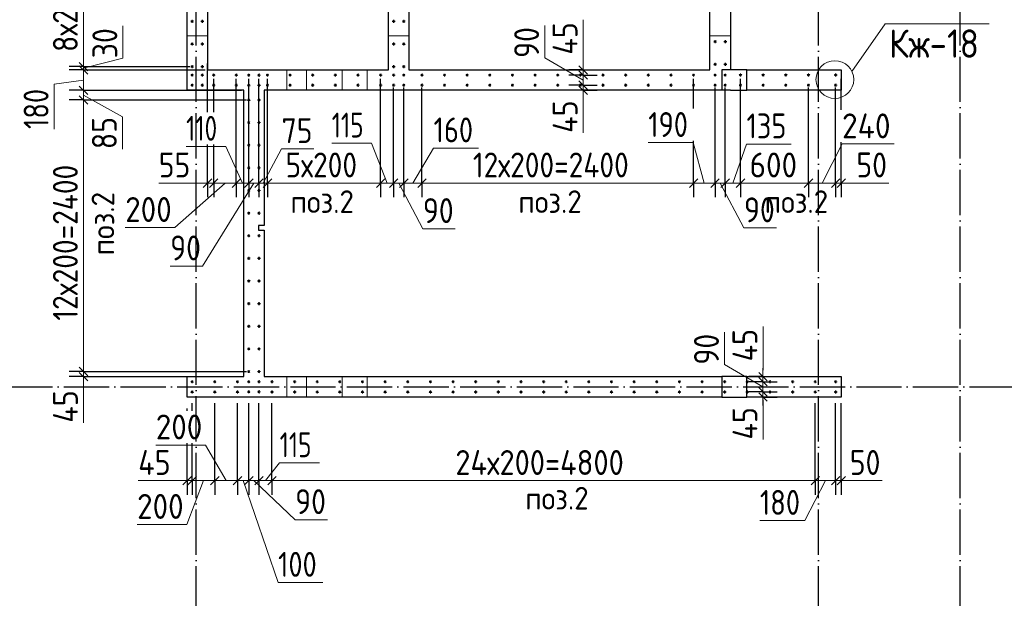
# Model space of a CAD drawing. Header units: millimetres. Extents: x -49773 to 2322955, y -3321 to 58485.
# Tile 208 of 256: x 895046 to 903746, y 38653 to 43765. Entities that reach past the tile are written whole.
import ezdxf

# ---------------------------------------------------------------- set-up
doc = ezdxf.new("R2010")
doc.units = ezdxf.units.MM
for name, pattern in [('______11', [500, 400, -50, 0, -50]), ('______2', [270, 200, -70]), ('______5', [1100, 800, -100, 100, -100])]:
    doc.linetypes.add(name, pattern=pattern)
for name, color, linetype, lineweight in [('Standard', 7, 'Continuous', 25), ('Арм.стержн. вертикальными 1', 22, 'Continuous', 35), ('Обозначение разреза_ общее', 7, 'Continuous', 25), ('Размерная линия_ общее', 7, 'Continuous', 13), ('Стена_ общее', 7, 'Continuous', 35)]:
    doc.layers.add(name, color=color, linetype=linetype, lineweight=lineweight)
doc.layers.add('Осевая линия_ общее', color=7, linetype='______5', lineweight=13, true_color=0xa0a0a0)
doc.styles.add('ISOCPEUR', font='txt')

msp = doc.modelspace()

# ---------------------------------------------------------------- linework, layer by layer
at = {"layer": 'Арм.стержн. вертикальными 1', "color": 4, "linetype": 'Continuous', "lineweight": 50, "transparency": 33554687}
for centre in [(896570.5, 43750.7), (896660.1, 43750.7), (898350.5, 43750.7), (898440.1, 43750.7), (896570.5, 43550.7), (896660.1, 43550.7), (898350.5, 43550.7), (898440.1, 43550.7), (901191, 43571.2), (901280.6, 43571.2), (896570.5, 43350.7), (896660.1, 43350.7), (898350.5, 43350.7), (898440.1, 43350.7), (901191, 43371.2), (901280.6, 43371.2), (896570.5, 43275.7), (896660.1, 43275.7), (896760.6, 43275.7), (896960.6, 43275.7), (897071, 43275.2), (897160.6, 43275.2), (897235.6, 43275.7), (897435.6, 43275.7), (897635.6, 43275.7), (897835.6, 43275.7), (898035.6, 43275.7), (898235.6, 43275.7), (898350.5, 43275.7), (898440.1, 43275.7), (898600.6, 43275.7), (898800.6, 43275.7), (899000.6, 43275.7), (899200.6, 43275.7), (899400.6, 43275.7), (899600.6, 43275.7), (899800.6, 43275.7), (900000.6, 43275.7), (900200.6, 43275.7), (900400.6, 43275.7), (900600.6, 43275.7), (900800.6, 43275.7), (901000.6, 43275.7), (901190.5, 43275.7), (901280.1, 43275.7), (901415.6, 43276.2), (901615.6, 43276.2), (901815.6, 43276.2), (902015.6, 43276.2), (902255.6, 43276.2), (896570.5, 43186.2), (896660.1, 43186.2), (896760.6, 43186.2), (896960.6, 43186.2), (897071, 43185.7), (897160.6, 43185.7), (897235.6, 43186.2), (897435.6, 43186.2), (897635.6, 43186.2), (897835.6, 43186.2), (898035.6, 43186.2), (898235.6, 43186.2), (898350.5, 43186.2), (898440.1, 43186.2), (898600.6, 43186.2), (898800.6, 43186.2), (899000.6, 43186.2), (899200.6, 43186.2), (899400.6, 43186.2), (899600.6, 43186.2), (899800.6, 43186.2), (900000.6, 43186.2), (900200.6, 43186.2), (900400.6, 43186.2), (900600.6, 43186.2), (900800.6, 43186.2), (901000.6, 43186.2), (901190.5, 43186.2), (901280.1, 43186.2), (901415.6, 43186.2), (901615.6, 43186.2), (901815.6, 43186.2), (902015.6, 43186.2), (902255.6, 43186.2), (897070.6, 43056.2), (897160.6, 43056.2), (897070.6, 42856.2), (897160.6, 42856.2), (897070.6, 42656.2), (897160.6, 42656.2), (897070.6, 42456.2), (897160.6, 42456.2), (897070.6, 42256.2), (897160.6, 42256.2), (897070.6, 42056.2), (897160.6, 42056.2), (897070.6, 41856.2), (897160.6, 41856.2), (897070.6, 41656.2), (897160.6, 41656.2), (897070.6, 41456.2), (897160.6, 41456.2), (897070.6, 41256.2), (897160.6, 41256.2), (897070.6, 41056.2), (897160.6, 41056.2), (897070.6, 40856.2), (897160.6, 40856.2), (897070.6, 40656.2), (897160.6, 40656.2), (896570.6, 40566.2), (896770.6, 40566.2), (896970.6, 40566.2), (897071, 40566.2), (897160.6, 40566.2), (897275.6, 40566.2), (897475.6, 40566.2), (897675.6, 40566.2), (897875.6, 40566.2), (898075.6, 40566.2), (898275.6, 40566.2), (898475.6, 40566.2), (898675.6, 40566.2), (898875.6, 40566.2), (899075.6, 40566.2), (899275.6, 40566.2), (899475.6, 40566.2), (899675.6, 40566.2), (899875.6, 40566.2), (900075.6, 40566.2), (900275.6, 40566.2), (900475.6, 40566.2), (900675.6, 40566.2), (900875.6, 40566.2), (901075.6, 40566.2), (901275.6, 40566.2), (901475.6, 40566.2), (901675.6, 40566.2), (901875.6, 40566.2), (902075.6, 40566.2), (902255.6, 40566.2), (896570.6, 40476.2), (896770.6, 40476.2), (896970.6, 40476.2), (897071, 40476.7), (897160.6, 40476.7), (897275.6, 40476.2), (897475.6, 40476.2), (897675.6, 40476.2), (897875.6, 40476.2), (898075.6, 40476.2), (898275.6, 40476.2), (898475.6, 40476.2), (898675.6, 40476.2), (898875.6, 40476.2), (899075.6, 40476.2), (899275.6, 40476.2), (899475.6, 40476.2), (899675.6, 40476.2), (899875.6, 40476.2), (900075.6, 40476.2), (900275.6, 40476.2), (900475.6, 40476.2), (900675.6, 40476.2), (900875.6, 40476.2), (901075.6, 40476.2), (901275.6, 40476.2), (901475.6, 40476.2), (901675.6, 40476.2), (901875.6, 40476.2), (902075.6, 40476.2), (902255.6, 40476.2)]:
    msp.add_circle(centre, 5, dxfattribs=at)
at = {"layer": 'Обозначение разреза_ общее', "color": 7, "linetype": 'Continuous', "lineweight": 13, "transparency": 33554687}
msp.add_lwpolyline([(902400.2, 43306.4), (902692.2, 43728.5), (903612.2, 43728.5)], dxfattribs=at)
msp.add_circle((902248.9, 43236.4), 166.7, dxfattribs=at)
at = {"layer": 'Осевая линия_ общее', "color": 253, "linetype": '______11', "lineweight": -3, "true_color": 0xa0a0a0, "transparency": 33554687}
for p, q in [((896605.6, 33536.2), (896605.6, 56311.2)), ((902105.6, 33536.2), (902105.6, 56311.2)), ((903355.6, 33536.2), (903355.6, 48821.2)), ((885435.6, 40521.2), (906775.6, 40521.2))]:
    msp.add_line(p, q, dxfattribs=at)
at = {"layer": 'Размерная линия_ общее', "color": 7, "linetype": 'Continuous', "lineweight": 13, "transparency": 33554687}
for p, q in [((900025.1, 43456.2), (900025.1, 43764.2)), ((895959, 43424.2), (895959, 43710.2)), ((899685.4, 43427.6), (899685.4, 43713.6)), ((895609.9, 43336), (895959, 43424.2)), ((900024.7, 43231.4), (899685.4, 43427.6)), ((900024.7, 43298.7), (900025.1, 43456.2)), ((895609.9, 43350.7), (895609.9, 43321.2)), ((900024.7, 43321.2), (900024.7, 43396.2)), ((895609.9, 43321.2), (895609.9, 43141.2)), ((900024.7, 43276.2), (900024.7, 43321.2)), ((900024.7, 43186.7), (900024.7, 43276.2)), ((895609.9, 43231.2), (895351.3, 43195.2)), ((895351.3, 43195.2), (895351.3, 42799.2)), ((900024.7, 43141.2), (900024.7, 43186.7)), ((900024.7, 43163.9), (900025.4, 43073.5)), ((895609.9, 43141.2), (895609.9, 43056.2)), ((895609.9, 43098.7), (895954.5, 42907.2)), ((900024.7, 43141.2), (900024.7, 43066.2)), ((900025.4, 43073.5), (900025.4, 42765.5)), ((895609.9, 43056.2), (895609.9, 40656.2)), ((895954.5, 42907.2), (895954.5, 42621.2)), ((896868.8, 42645.3), (896516.8, 42645.3)), ((897015.8, 42321.5), (896868.8, 42645.3)), ((898155.4, 42674.1), (897803.4, 42674.1)), ((898293, 42321.5), (898155.4, 42674.1)), ((898520.3, 42321.5), (898703.4, 42631.4)), ((898703.4, 42631.4), (899099.4, 42631.4)), ((900995.9, 42679), (900599.9, 42679)), ((901095.5, 42321.5), (900995.9, 42679)), ((901347.8, 42321.5), (901468.1, 42666.7)), ((901468.1, 42666.7), (901864.1, 42666.7)), ((902135.6, 42321.5), (902312.1, 42667)), ((902312.1, 42667), (902774.1, 42667)), ((897198.1, 42321.5), (897360.4, 42625)), ((897360.4, 42625), (897646.4, 42625)), ((896561.1, 42321.4), (896275.1, 42321.4)), ((896860.6, 42321.5), (896418.7, 41928)), ((896733.1, 42321.5), (896561.1, 42321.4)), ((896705.6, 42321.5), (896630.6, 42321.5)), ((897115.8, 42321.5), (896662, 41588.6)), ((896705.6, 42321.5), (896760.6, 42321.5)), ((896760.6, 42321.5), (896960.6, 42321.5)), ((896960.6, 42321.5), (897071, 42321.5)), ((897071, 42321.5), (897160.6, 42321.5)), ((897160.6, 42321.5), (897235.6, 42321.5)), ((897235.6, 42321.5), (898235.6, 42321.5)), ((898235.6, 42321.5), (898350.5, 42321.5)), ((898350.5, 42321.5), (898440.1, 42321.5)), ((898395.3, 42321.5), (898608.8, 41918.5)), ((898440.1, 42321.5), (898600.6, 42321.5)), ((898600.6, 42321.5), (901000.6, 42321.5)), ((901000.6, 42321.5), (901190.5, 42321.5)), ((901190.5, 42321.5), (901280.1, 42321.5)), ((901235.3, 42321.5), (901445.8, 41925.2)), ((901280.1, 42321.5), (901415.6, 42321.5)), ((901415.6, 42321.5), (902015.6, 42321.5)), ((902015.6, 42321.5), (902255.6, 42321.5)), ((902255.6, 42321.5), (902305.6, 42321.5)), ((902280.6, 42321.5), (902439.1, 42321.8)), ((902305.6, 42321.5), (902380.6, 42321.5)), ((902439.1, 42321.8), (902725, 42321.8)), ((896418.7, 41928), (895978.7, 41928)), ((898608.8, 41918.5), (898894.8, 41918.5)), ((901445.8, 41925.2), (901731.8, 41925.2)), ((896662, 41588.6), (896376, 41588.6)), ((901274.5, 40717.6), (901274.5, 41003.6)), ((901614.2, 40746.2), (901614.2, 41054.2)), ((901613.9, 40521.4), (901274.5, 40717.6)), ((901613.9, 40588.7), (901614.2, 40746.2)), ((895609.9, 40656.2), (895609.9, 40611.2)), ((895609.9, 40633.7), (895610.5, 40512.3)), ((901613.9, 40611.2), (901613.9, 40686.2)), ((895609.9, 40611.2), (895609.9, 40536.2)), ((901613.9, 40566.2), (901613.9, 40611.2)), ((901613.9, 40476.7), (901613.9, 40566.2)), ((895610.5, 40512.3), (895610.5, 40204.3)), ((901613.9, 40431.2), (901613.9, 40476.7)), ((901613.9, 40453.9), (901614.5, 40363.5)), ((901613.9, 40431.2), (901613.9, 40356.2)), ((901614.5, 40363.5), (901614.5, 40055.5)), ((896688.9, 40006.8), (896248.9, 40006.8)), ((896870.6, 39692.7), (896688.9, 40006.8)), ((897218.1, 39692.7), (897343.3, 39849.6)), ((897343.3, 39849.6), (897695.2, 39849.6)), ((896401.5, 39693.2), (896093.5, 39693.2)), ((896548.1, 39692.7), (896401.5, 39693.2)), ((896525.6, 39692.7), (896450.6, 39692.7)), ((896670.6, 39692.7), (896524, 39304.5)), ((896525.6, 39692.7), (896570.6, 39692.7)), ((896770.6, 39692.7), (896970.6, 39692.7)), ((896970.6, 39692.7), (897071, 39692.7)), ((897020.8, 39692.7), (897329.3, 38792.7)), ((897071, 39692.7), (897160.6, 39692.7)), ((897115.8, 39692.7), (897480.4, 39346.9)), ((897160.6, 39692.7), (897275.6, 39692.7)), ((897275.6, 39692.7), (902075.6, 39692.7)), ((902165.6, 39692.7), (901982.6, 39340)), ((902075.6, 39692.7), (902255.6, 39692.7)), ((902255.6, 39692.7), (902305.6, 39692.7)), ((902280.6, 39692.7), (902381, 39692.9)), ((902305.6, 39692.7), (902380.6, 39692.7)), ((902381, 39692.9), (902667, 39692.9)), ((897480.4, 39346.9), (897766.4, 39346.9)), ((901982.6, 39340), (901586.6, 39340)), ((896524, 39304.5), (896084, 39304.5)), ((897329.3, 38792.7), (897725.3, 38792.7))]:
    msp.add_line(p, q, dxfattribs=at)
at = {"layer": 'Размерная линия_ общее', "color": 253, "linetype": 'Continuous', "lineweight": -3, "true_color": 0xa0a0a0, "transparency": 33554687}
for p, q in [((895609.9, 43350.7), (895484.9, 43350.7)), ((895609.9, 43350.7), (895734.9, 43350.7)), ((896705.6, 42948.2), (896705.6, 43377.5)), ((895609.9, 43321.2), (895484.9, 43321.2)), ((895609.9, 43321.2), (895734.9, 43321.2)), ((896760.6, 42948.2), (896760.6, 43242.5)), ((900024.7, 43321.2), (899899.7, 43321.2)), ((900024.7, 43276.2), (899899.7, 43276.2)), ((900024.7, 43321.2), (900149.7, 43321.2)), ((900024.7, 43276.2), (900149.7, 43276.2)), ((900024.7, 43276.2), (900058.4, 43276.2)), ((901000.6, 42982), (901000.6, 43242.5)), ((902305.6, 42970), (902305.6, 43242.5)), ((900024.7, 43186.7), (899899.7, 43186.7)), ((900024.7, 43186.7), (900149.7, 43186.7)), ((900024.7, 43186.7), (900058.4, 43186.7)), ((895609.9, 43141.2), (895484.9, 43141.2)), ((895609.9, 43141.2), (895734.9, 43141.2)), ((900024.7, 43141.2), (899899.7, 43141.2)), ((900024.7, 43141.2), (900149.7, 43141.2)), ((895609.9, 43056.2), (895484.9, 43056.2)), ((895609.9, 43056.2), (895734.9, 43056.2)), ((896705.6, 42321.5), (896705.6, 42446.5)), ((896760.6, 42321.5), (896760.6, 42446.5)), ((896960.6, 42321.5), (896960.6, 42446.5)), ((897071, 42321.5), (897071, 42446.5)), ((897160.6, 42321.5), (897160.6, 42446.5)), ((897235.6, 42321.5), (897235.6, 42446.5)), ((898235.6, 42321.5), (898235.6, 42446.5)), ((898350.5, 42321.5), (898350.5, 42446.5)), ((898440.1, 42321.5), (898440.1, 42446.5)), ((898600.6, 42321.5), (898600.6, 42446.5)), ((901000.6, 42321.5), (901000.6, 42446.5)), ((901190.5, 42321.5), (901190.5, 42446.5)), ((901280.1, 42321.5), (901280.1, 42446.5)), ((901415.6, 42321.5), (901415.6, 42446.5)), ((902015.6, 42321.5), (902015.6, 42446.5)), ((902255.6, 42321.5), (902255.6, 42446.5)), ((902305.6, 42321.5), (902305.6, 42446.5)), ((896705.6, 42321.5), (896705.6, 42196.5)), ((896760.6, 42321.5), (896760.6, 42196.5)), ((896960.6, 42321.5), (896960.6, 42196.5)), ((897071, 42321.5), (897071, 42196.5)), ((897160.6, 42321.5), (897160.6, 42196.5)), ((897235.6, 42321.5), (897235.6, 42196.5)), ((898235.6, 42321.5), (898235.6, 42196.5)), ((898350.5, 42321.5), (898350.5, 42196.5)), ((898440.1, 42321.5), (898440.1, 42196.5)), ((898600.6, 42321.5), (898600.6, 42196.5)), ((901000.6, 42321.5), (901000.6, 42196.5)), ((901190.5, 42321.5), (901190.5, 42196.5)), ((901280.1, 42321.5), (901280.1, 42196.5)), ((901415.6, 42321.5), (901415.6, 42196.5)), ((902015.6, 42321.5), (902015.6, 42196.5)), ((902255.6, 42321.5), (902255.6, 42196.5)), ((902305.6, 42321.5), (902305.6, 42196.5)), ((895609.9, 40656.2), (895484.9, 40656.2)), ((895609.9, 40656.2), (895734.9, 40656.2)), ((895609.9, 40656.2), (897050.6, 40656.2)), ((895609.9, 40611.2), (895484.9, 40611.2)), ((895609.9, 40611.2), (895734.9, 40611.2)), ((895609.9, 40611.2), (897005.6, 40611.2)), ((901613.9, 40611.2), (901488.9, 40611.2)), ((901613.9, 40566.2), (901488.9, 40566.2)), ((901613.9, 40611.2), (901738.9, 40611.2)), ((901613.9, 40566.2), (901738.9, 40566.2)), ((901613.9, 40566.2), (901647.6, 40566.2)), ((901613.9, 40476.7), (901488.9, 40476.7)), ((901613.9, 40476.7), (901738.9, 40476.7)), ((901613.9, 40476.7), (901647.6, 40476.7)), ((896570.6, 40309.8), (896570.6, 40376.2)), ((901613.9, 40431.2), (901488.9, 40431.2)), ((901613.9, 40431.2), (901738.9, 40431.2)), ((896525.6, 40309.8), (896525.6, 40331.2)), ((896525.6, 39692.7), (896525.6, 39817.7)), ((896570.6, 39692.7), (896570.6, 39817.7)), ((896770.6, 39692.7), (896770.6, 39817.7)), ((896970.6, 39692.7), (896970.6, 39817.7)), ((897071, 39692.7), (897071, 39817.7)), ((897160.6, 39692.7), (897160.6, 39817.7)), ((897275.6, 39692.7), (897275.6, 39817.7)), ((902075.6, 39692.7), (902075.6, 39817.7)), ((902255.6, 39692.7), (902255.6, 39817.7)), ((902305.6, 39692.7), (902305.6, 39817.7)), ((896525.6, 39692.7), (896525.6, 39567.7)), ((896570.6, 39692.7), (896570.6, 39567.7)), ((896770.6, 39692.7), (896770.6, 39567.7)), ((896970.6, 39692.7), (896970.6, 39567.7)), ((897071, 39692.7), (897071, 39567.7)), ((897160.6, 39692.7), (897160.6, 39567.7)), ((897275.6, 39692.7), (897275.6, 39567.7)), ((902075.6, 39692.7), (902075.6, 39567.7)), ((902255.6, 39692.7), (902255.6, 39567.7)), ((902305.6, 39692.7), (902305.6, 39567.7))]:
    msp.add_line(p, q, dxfattribs=at)
at = {"layer": 'Размерная линия_ общее', "color": 7, "linetype": 'Continuous', "lineweight": 25, "transparency": 33554687}
for p, q in [((895572.4, 43388.2), (895647.4, 43313.2)), ((895572.4, 43358.7), (895647.4, 43283.7)), ((900062.2, 43283.7), (899987.2, 43358.7)), ((900062.2, 43238.7), (899987.2, 43313.7)), ((895572.4, 43178.7), (895647.4, 43103.7)), ((900062.2, 43149.2), (899987.2, 43224.2)), ((900062.2, 43103.7), (899987.2, 43178.7)), ((895572.4, 43093.7), (895647.4, 43018.7)), ((896668.1, 42284), (896743.1, 42359)), ((896723.1, 42284), (896798.1, 42359)), ((896923.1, 42284), (896998.1, 42359)), ((897033.5, 42284), (897108.5, 42359)), ((897123.1, 42284), (897198.1, 42359)), ((897198.1, 42284), (897273.1, 42359)), ((898198.1, 42284), (898273.1, 42359)), ((898313, 42284), (898388, 42359)), ((898402.6, 42284), (898477.6, 42359)), ((898563.1, 42284), (898638.1, 42359)), ((900963.1, 42284), (901038.1, 42359)), ((901153, 42284), (901228, 42359)), ((901242.6, 42284), (901317.6, 42359)), ((901378.1, 42284), (901453.1, 42359)), ((901978.1, 42284), (902053.1, 42359)), ((902218.1, 42284), (902293.1, 42359)), ((902268.1, 42284), (902343.1, 42359)), ((895572.4, 40693.7), (895647.4, 40618.7)), ((895572.4, 40648.7), (895647.4, 40573.7)), ((901651.4, 40573.7), (901576.4, 40648.7)), ((901651.4, 40528.7), (901576.4, 40603.7)), ((901651.4, 40439.2), (901576.4, 40514.2)), ((901651.4, 40393.7), (901576.4, 40468.7)), ((896488.1, 39655.2), (896563.1, 39730.2)), ((896533.1, 39655.2), (896608.1, 39730.2)), ((896733.1, 39655.2), (896808.1, 39730.2)), ((896933.1, 39655.2), (897008.1, 39730.2)), ((897033.5, 39655.2), (897108.5, 39730.2)), ((897123.1, 39655.2), (897198.1, 39730.2)), ((897238.1, 39655.2), (897313.1, 39730.2)), ((902038.1, 39655.2), (902113.1, 39730.2)), ((902218.1, 39655.2), (902293.1, 39730.2)), ((902268.1, 39655.2), (902343.1, 39730.2))]:
    msp.add_line(p, q, dxfattribs=at)
at = {"layer": 'Размерная линия_ общее', "color": 7, "linetype": 'Continuous', "lineweight": 13, "transparency": 33554687}
for points in [[(895609.9, 44950.7), (895609.9, 44823.1), (895609.9, 44823.1), (895609.9, 44732), (895609.9, 44732), (895609.9, 43350.7)], [(896570.6, 39692.7), (896598.1, 39692.7), (896598.1, 39692.7), (896770.6, 39692.7)]]:
    msp.add_lwpolyline(points, dxfattribs=at)
at = {"layer": 'Размерная линия_ общее', "color": 253, "linetype": 'Continuous', "lineweight": -3, "true_color": 0xa0a0a0, "transparency": 33554687}
for points in [[(895609.9, 43350.7), (895832.6, 43350.7), (895832.6, 43350.7), (896550.5, 43350.7)], [(895609.9, 43321.2), (895836.6, 43321.2), (895836.6, 43321.2), (896685.6, 43321.2)], [(896960.6, 42321.5), (896960.6, 42338.5), (896960.6, 42338.5), (896960.6, 42338.5), (896960.6, 42338.5), (896960.6, 42338.5), (896960.6, 42338.5), (896960.6, 42338.5), (896960.6, 42338.5), (896960.6, 42379.6), (896960.6, 42379.6), (896960.6, 42386.2), (896960.6, 42386.2), (896960.6, 42397.8), (896960.6, 42397.8), (896960.6, 42430.1), (896960.6, 42430.1), (896960.6, 42504.2), (896960.6, 42504.2), (896960.6, 42539.4), (896960.6, 42539.4), (896960.6, 43242.5)], [(897071, 42321.5), (897071, 42338.5), (897071, 42338.5), (897071, 42338.5), (897071, 42338.5), (897071, 42338.5), (897071, 42338.5), (897071, 42338.5), (897071, 42338.5), (897071, 42385.9), (897071, 42385.9), (897071, 42393.6), (897071, 42393.6), (897071, 42407), (897071, 42407), (897071, 42444.2), (897071, 42444.2), (897071, 42529.7), (897071, 42529.7), (897071, 42570.3), (897071, 42570.3), (897071, 43242)], [(897160.6, 42321.5), (897160.6, 42338.5), (897160.6, 42338.5), (897160.6, 42338.5), (897160.6, 42338.5), (897160.6, 42338.5), (897160.6, 42338.5), (897160.6, 42338.5), (897160.6, 42338.5), (897160.6, 42391), (897160.6, 42391), (897160.6, 42399.5), (897160.6, 42399.5), (897160.6, 42414.4), (897160.6, 42414.4), (897160.6, 42455.7), (897160.6, 42455.7), (897160.6, 42550.4), (897160.6, 42550.4), (897160.6, 42595.3), (897160.6, 42595.3), (897160.6, 43242)], [(897235.6, 42321.5), (897235.6, 42338.5), (897235.6, 42338.5), (897235.6, 42338.5), (897235.6, 42338.5), (897235.6, 42338.5), (897235.6, 42338.5), (897235.6, 42338.5), (897235.6, 42338.5), (897235.6, 42395.3), (897235.6, 42395.3), (897235.6, 42404.5), (897235.6, 42404.5), (897235.6, 42420.6), (897235.6, 42420.6), (897235.6, 42465.2), (897235.6, 42465.2), (897235.6, 42567.7), (897235.6, 42567.7), (897235.6, 42616.3), (897235.6, 42616.3), (897235.6, 43242.5)], [(898235.6, 42321.5), (898235.6, 42338.5), (898235.6, 42338.5), (898235.6, 42338.5), (898235.6, 42338.5), (898235.6, 42338.6), (898235.6, 42338.6), (898235.6, 42452.6), (898235.6, 42452.6), (898235.6, 42471), (898235.6, 42471), (898235.6, 42503.3), (898235.6, 42503.3), (898235.6, 42592.9), (898235.6, 42592.9), (898235.6, 43242.5)], [(900024.7, 43321.2), (900008.1, 43321.2), (900008.1, 43321.2), (899998, 43321.2)], [(901415.6, 42321.5), (901415.6, 42338.5), (901415.6, 42338.5), (901415.6, 42338.8), (901415.6, 42338.8), (901415.6, 42634.6), (901415.6, 42634.6), (901415.6, 42682.4), (901415.6, 42682.4), (901415.6, 43242.5)], [(898350.5, 42321.5), (898350.5, 42338.5), (898350.5, 42338.5), (898350.5, 42338.5), (898350.5, 42338.5), (898350.5, 42338.6), (898350.5, 42338.6), (898350.5, 42459.1), (898350.5, 42459.1), (898350.5, 42478.6), (898350.5, 42478.6), (898350.5, 42512.8), (898350.5, 42512.8), (898350.5, 42607.5), (898350.5, 42607.5), (898350.5, 43166.2)], [(898440.1, 42321.5), (898440.1, 42338.5), (898440.1, 42338.5), (898440.1, 42338.5), (898440.1, 42338.5), (898440.1, 42338.6), (898440.1, 42338.6), (898440.1, 42464.3), (898440.1, 42464.3), (898440.1, 42484.6), (898440.1, 42484.6), (898440.1, 42520.2), (898440.1, 42520.2), (898440.1, 42619), (898440.1, 42619), (898440.1, 43166.2)], [(898600.6, 42321.5), (898600.6, 42338.5), (898600.6, 42338.5), (898600.6, 42338.5), (898600.6, 42338.5), (898600.6, 42338.6), (898600.6, 42338.6), (898600.6, 42473.4), (898600.6, 42473.4), (898600.6, 42495.2), (898600.6, 42495.2), (898600.6, 42533.4), (898600.6, 42533.4), (898600.6, 42639.5), (898600.6, 42639.5), (898600.6, 43166.2)], [(901190.5, 42321.5), (901190.5, 42338.5), (901190.5, 42338.5), (901190.5, 42338.8), (901190.5, 42338.8), (901190.5, 42621.7), (901190.5, 42621.7), (901190.5, 42667.4), (901190.5, 42667.4), (901190.5, 43166.2)], [(901280.1, 42321.5), (901280.1, 42338.5), (901280.1, 42338.5), (901280.1, 42338.8), (901280.1, 42338.8), (901280.1, 42626.8), (901280.1, 42626.8), (901280.1, 42673.4), (901280.1, 42673.4), (901280.1, 43166.2)], [(902015.6, 42321.5), (902015.6, 42338.8), (902015.6, 42338.8), (902015.6, 42668.9), (902015.6, 42668.9), (902015.6, 43166.2)], [(902255.6, 42321.5), (902255.6, 42338.8), (902255.6, 42338.8), (902255.6, 42682.7), (902255.6, 42682.7), (902255.6, 43166.2)], [(895609.9, 43141.2), (895861.4, 43141.2), (895861.4, 43141.2), (897005.6, 43141.2)], [(900024.7, 43141.2), (900008.2, 43141.2), (900008.2, 43141.2), (899998, 43141.2)], [(895609.9, 43056.2), (895873.1, 43056.2), (895873.1, 43056.2), (897050.6, 43056.2)], [(896705.6, 42321.5), (896705.6, 42338.5), (896705.6, 42338.5), (896705.6, 42338.5), (896705.6, 42338.5), (896705.6, 42338.5), (896705.6, 42338.5), (896705.6, 42338.5), (896705.6, 42338.5), (896705.6, 42365), (896705.6, 42365), (896705.6, 42369.3), (896705.6, 42369.3), (896705.6, 42376.8), (896705.6, 42376.8), (896705.6, 42397.6), (896705.6, 42397.6), (896705.6, 42445.4), (896705.6, 42445.4), (896705.6, 42468.1), (896705.6, 42468.1), (896705.6, 42662.2)], [(896760.6, 42321.5), (896760.6, 42338.5), (896760.6, 42338.5), (896760.6, 42338.5), (896760.6, 42338.5), (896760.6, 42338.5), (896760.6, 42338.5), (896760.6, 42338.5), (896760.6, 42338.5), (896760.6, 42368.1), (896760.6, 42368.1), (896760.6, 42372.9), (896760.6, 42372.9), (896760.6, 42381.3), (896760.6, 42381.3), (896760.6, 42404.6), (896760.6, 42404.6), (896760.6, 42458.1), (896760.6, 42458.1), (896760.6, 42483.5), (896760.6, 42483.5), (896760.6, 42662.2)], [(901000.6, 42321.5), (901000.6, 42338.5), (901000.6, 42338.5), (901000.6, 42338.7), (901000.6, 42338.7), (901000.6, 42610.8), (901000.6, 42610.8), (901000.6, 42654.8), (901000.6, 42654.8), (901000.6, 42696)], [(902305.6, 42321.5), (902305.6, 42338.8), (902305.6, 42338.8), (902305.6, 42684)], [(901613.9, 40611.2), (901597.3, 40611.2), (901597.3, 40611.2), (901587.1, 40611.2)], [(896770.6, 39692.7), (896770.6, 39710.1), (896770.6, 39710.1), (896770.6, 39710.2), (896770.6, 39710.2), (896770.6, 39799.1), (896770.6, 39799.1), (896770.6, 40376.2)], [(896970.6, 39692.7), (896970.6, 39710), (896970.6, 39710), (896970.6, 39710.2), (896970.6, 39710.2), (896970.6, 39824.1), (896970.6, 39824.1), (896970.6, 40376.2)], [(897071, 39692.7), (897071, 39710), (897071, 39710), (897071, 39710.2), (897071, 39710.2), (897071, 39836.7), (897071, 39836.7), (897071, 40376.7)], [(897160.6, 39692.7), (897160.6, 39710), (897160.6, 39710), (897160.6, 39710.1), (897160.6, 39710.1), (897160.6, 39847.9), (897160.6, 39847.9), (897160.6, 40376.7)], [(897275.6, 39692.7), (897275.6, 39710), (897275.6, 39710), (897275.6, 39710.1), (897275.6, 39710.1), (897275.6, 39862.3), (897275.6, 39862.3), (897275.6, 40376.2)], [(901613.9, 40431.2), (901597.3, 40431.2), (901597.3, 40431.2), (901587.1, 40431.2)], [(902075.6, 39692.7), (902075.6, 39709.9), (902075.6, 39709.9), (902075.6, 40376.2)], [(902255.6, 39692.7), (902255.6, 39709.9), (902255.6, 39709.9), (902255.6, 40376.2)], [(902305.6, 39692.7), (902305.6, 39709.9), (902305.6, 39709.9), (902305.6, 40376.2)], [(896525.6, 39692.7), (896525.6, 39710.1), (896525.6, 39710.1), (896525.6, 39710.2), (896525.6, 39710.2), (896525.6, 39768.4), (896525.6, 39768.4), (896525.6, 40023.8)], [(896570.6, 39692.7), (896570.6, 39710.1), (896570.6, 39710.1), (896570.6, 39710.2), (896570.6, 39710.2), (896570.6, 39774), (896570.6, 39774), (896570.6, 40023.8)]]:
    msp.add_lwpolyline(points, dxfattribs=at)
at = {"layer": 'Стена_ общее', "color": 7, "linetype": 'Continuous', "lineweight": 25, "transparency": 33554687}
for p, q in [((896525.6, 43321.2), (896525.6, 45251.2)), ((901325.6, 45251.2), (901325.6, 43321.2)), ((896705.6, 45071.2), (896705.6, 43321.2)), ((898305.6, 43321.2), (898305.6, 45071.2)), ((898485.6, 45071.2), (898485.6, 43321.2)), ((901145.6, 43321.2), (901145.6, 45071.2)), ((896525.6, 43141.2), (896525.6, 43321.2)), ((896705.6, 43321.2), (898305.6, 43321.2)), ((898485.6, 43321.2), (901145.6, 43321.2)), ((901250.6, 43321.2), (901250.6, 43141.2)), ((901325.6, 43321.2), (901250.6, 43321.2)), ((901470.6, 43321.2), (901325.6, 43321.2)), ((901470.6, 43141.2), (901470.6, 43321.2)), ((901470.6, 43321.2), (902305.6, 43321.2)), ((902305.6, 43321.2), (902305.6, 43141.2)), ((897025.6, 43141.2), (896525.6, 43141.2)), ((897025.6, 40611.2), (897025.6, 43141.2)), ((898305.6, 43141.2), (897205.6, 43141.2)), ((897205.6, 43141.2), (897205.6, 41946.2)), ((901145.6, 43141.2), (898305.6, 43141.2)), ((901250.6, 43141.2), (901145.6, 43141.2)), ((901325.6, 43141.2), (901250.6, 43141.2)), ((901325.6, 43141.2), (901470.6, 43141.2)), ((902305.6, 43141.2), (901470.6, 43141.2)), ((897155.6, 41946.2), (897155.6, 41906.2)), ((897205.6, 41946.2), (897155.6, 41946.2)), ((897155.6, 41906.2), (897205.6, 41906.2)), ((897205.6, 41906.2), (897205.6, 40611.2)), ((896525.6, 40431.2), (896525.6, 40611.2)), ((896525.6, 40611.2), (897025.6, 40611.2)), ((897205.6, 40611.2), (901250.6, 40611.2)), ((901250.6, 40611.2), (901250.6, 40431.2)), ((901470.6, 40611.2), (901250.6, 40611.2)), ((901470.6, 40431.2), (901470.6, 40611.2)), ((901470.6, 40611.2), (902305.6, 40611.2)), ((902305.6, 40611.2), (902305.6, 40431.2)), ((901250.6, 40431.2), (896525.6, 40431.2)), ((901250.6, 40431.2), (901470.6, 40431.2)), ((902305.6, 40431.2), (901470.6, 40431.2))]:
    msp.add_line(p, q, dxfattribs=at)
at = {"layer": 'Стена_ общее', "color": 253, "linetype": '______2', "lineweight": 18, "true_color": 0xababab, "transparency": 33554687}
for p, q in [((896525.6, 43621.2), (896705.6, 43621.2)), ((898305.6, 43621.2), (898485.6, 43621.2)), ((901145.6, 43621.2), (901325.6, 43621.2)), ((897405.6, 43321.2), (897405.6, 43141.2)), ((897580.6, 43141.2), (897580.6, 43321.2)), ((897895.6, 43321.2), (897895.6, 43141.2)), ((898115.6, 43141.2), (898115.6, 43321.2)), ((897405.6, 40611.2), (897405.6, 40431.2)), ((897580.6, 40431.2), (897580.6, 40611.2)), ((897895.6, 40611.2), (897895.6, 40431.2)), ((898115.6, 40431.2), (898115.6, 40611.2))]:
    msp.add_line(p, q, dxfattribs=at)

# ---------------------------------------------------------------- texts
at = {"layer": 'Standard', "color": 7, "linetype": 'Continuous', "lineweight": 18, "transparency": 33554687, "insert": (895882.2, 41682.3), "char_height": 200, "width": 703.224, "attachment_point": 7, "rotation": 90, "style": 'ISOCPEUR'}
msp.add_mtext('\\W0.94;поз.2', dxfattribs=at)
at = {"layer": 'Standard', "color": 7, "linetype": 'Continuous', "lineweight": 18, "transparency": 33554687, "char_height": 200, "width": 703.224, "attachment_point": 7, "style": 'ISOCPEUR'}
for insert in [(897438.8, 42057.6), (899451.7, 42057.6), (901628.8, 42057.6), (899512.8, 39437.1)]:
    msp.add_mtext('\\W0.94;поз.2', dxfattribs=dict(at, insert=insert))
at = {"layer": 'Обозначение разреза_ общее', "color": 7, "linetype": 'Continuous', "lineweight": 25, "transparency": 33554687, "insert": (902727.2, 43428.5), "char_height": 250, "width": 1012.033, "attachment_point": 7, "style": 'ISOCPEUR'}
msp.add_mtext('\\W0.90;Кж-18', dxfattribs=at)
at = {"layer": 'Размерная линия_ общее', "color": 7, "linetype": 'Continuous', "lineweight": 25, "transparency": 33554687, "char_height": 220, "attachment_point": 7, "rotation": 90, "style": 'ISOCPEUR'}
for s, insert, width in [('\\W0.86;8х200=1600', (895559.9, 43480.7), 1453.378), ('\\W0.87;30', (895909, 43424.2), 403.932), ('\\W0.87;90', (899635.4, 43427.6), 403.94), ('\\W0.88;45', (899975.1, 43456.2), 426.797), ('\\W0.83;180', (895301.3, 42799.2), 508.571), ('\\W0.88;45', (899975.4, 42765.5), 426.804), ('\\W0.87;85', (895904.5, 42621.2), 403.94), ('\\W0.86;12х200=2400', (895559.9, 41106.2), 1613.86), ('\\W0.87;90', (901224.5, 40717.6), 403.924), ('\\W0.88;45', (901564.2, 40746.2), 426.797), ('\\W0.88;45', (895560.5, 40204.3), 426.804), ('\\W0.88;45', (901564.5, 40055.5), 426.789)]:
    msp.add_mtext(s, dxfattribs=dict(at, insert=insert, width=width))
at = {"layer": 'Размерная линия_ общее', "color": 7, "linetype": 'Continuous', "lineweight": 25, "transparency": 33554687, "char_height": 220, "attachment_point": 7, "style": 'ISOCPEUR'}
for s, insert, width in [('\\W0.74;110', (896516.8, 42695.2), 455.162), ('\\W0.87;75', (897360.4, 42675), 403.932), ('\\W0.74;115', (897803.4, 42724.1), 455.162), ('\\W0.83;160', (898703.4, 42681.4), 508.571), ('\\W0.83;190', (900599.9, 42729), 508.571), ('\\W0.83;135', (901468.1, 42716.7), 508.571), ('\\W0.92;240', (902312.1, 42717), 584.446), ('\\W0.87;55', (896275.1, 42371.5), 403.932), ('\\W0.86;5х200', (897395.6, 42371.5), 793.957), ('\\W0.86;12х200=2400', (899050.6, 42371.5), 1613.86), ('\\W0.91;600', (901495.6, 42371.5), 561.988), ('\\W0.87;50', (902439.1, 42371.8), 403.932), ('\\W0.91;200', (895978.7, 41978.1), 561.988), ('\\W0.87;90', (901445.8, 41975.2), 403.932), ('\\W0.87;90', (898608.8, 41968.5), 403.94), ('\\W0.87;90', (896376, 41638.6), 403.932), ('\\W0.91;200', (896248.9, 40056.8), 561.988), ('\\W0.74;115', (897343.3, 39899.6), 455.162), ('\\W0.88;45', (896093.5, 39743.2), 426.797), ('\\W0.89;24х200=4800', (898895.6, 39742.7), 1676.305), ('\\W0.87;50', (902381, 39742.9), 403.924), ('\\W0.87;90', (897480.4, 39396.9), 403.924), ('\\W0.83;180', (901586.6, 39390.1), 508.571), ('\\W0.91;200', (896084, 39354.5), 561.988), ('\\W0.83;100', (897329.3, 38842.7), 508.571)]:
    msp.add_mtext(s, dxfattribs=dict(at, insert=insert, width=width))

doc.saveas('drawing.dxf')
